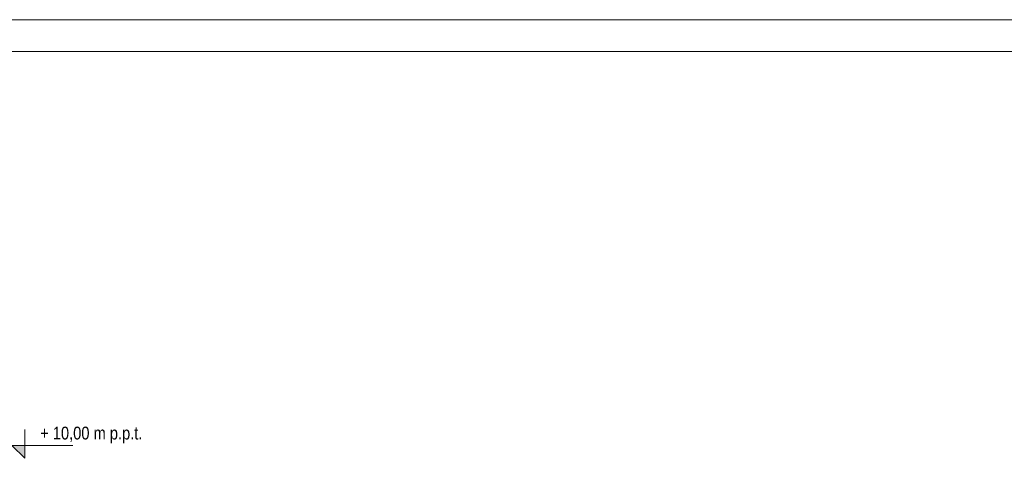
# Model space of a CAD drawing. Header units: metres. Extents: x 8472212 to 8494180, y 5728195 to 5779639.
# Tile 35 of 106: x 8476390 to 8477930, y 5739474 to 5740160. Entities that reach past the tile are written whole.
import ezdxf
from ezdxf.enums import TextEntityAlignment as Align

# ---------------------------------------------------------------- set-up
doc = ezdxf.new("R2010")
doc.units = ezdxf.units.M
doc.header["$MEASUREMENT"] = 0
doc.layers.get('0').update_dxf_attribs({"color": 250, "linetype": 'CONTINUOUS'})
for name, color, linetype, lineweight in [('!opisy', 255, 'CONTINUOUS', 9), ('0A_MJ_tabelka', 252, 'CONTINUOUS', 5), ('0A_NIEwidoczne', 222, 'CONTINUOUS', 0)]:
    doc.layers.add(name, color=color, linetype=linetype, lineweight=lineweight)
doc.styles.add('opis średni', font='ARIALN.TTF', dxfattribs={"height": 20})
doc.styles.get("Standard").update_dxf_attribs({"font": 'Simplex.SHX', "width": 0.75})

# ---------------------------------------------------------------- blocks, each defined once
blk = doc.blocks.new('POZIOM')
blk.add_hatch(color=256).paths.add_polyline_path([(-0.3, 20.3), (-20.3, 20.3), (-0.3, 0.3)])
at = {"linetype": 'Continuous'}
blk.add_lwpolyline([(-0.3, 45.3), (-0.3, 0.3), (-20.3, 20.3), (74.7, 20.3)], dxfattribs=at)
at = {"flags": 8}
for tag, p in [('ZNAK', (3.6, 23.8)), ('POZIOM', (23.8, 23.8))]:
    blk.add_attdef(tag, p, '', height=20, dxfattribs=at)

msp = doc.modelspace()

# ---------------------------------------------------------------- linework, layer by layer
at = {"layer": '0A_MJ_tabelka', "color": 7}
msp.add_line((8475658, 5740110.1), (8479758, 5740110.1), dxfattribs=at)
at = {"layer": '0A_NIEwidoczne', "lineweight": 0}
msp.add_line((8475608, 5740160.1), (8479808, 5740160.1), dxfattribs=at)

# ---------------------------------------------------------------- block references
at = {"layer": '!opisy'}
ref = msp.add_blockref('POZIOM', (8476398.3, 5739473.7), dxfattribs=at)
ref.add_attrib('POZIOM', '+ 10,00 m p.p.t.', dxfattribs={"layer": '0', "height": 20, "style": 'opis średni', "flags": 8}).set_placement((8476422.1, 5739497.5), align=Align.BOTTOM_LEFT)

doc.saveas('drawing.dxf')
